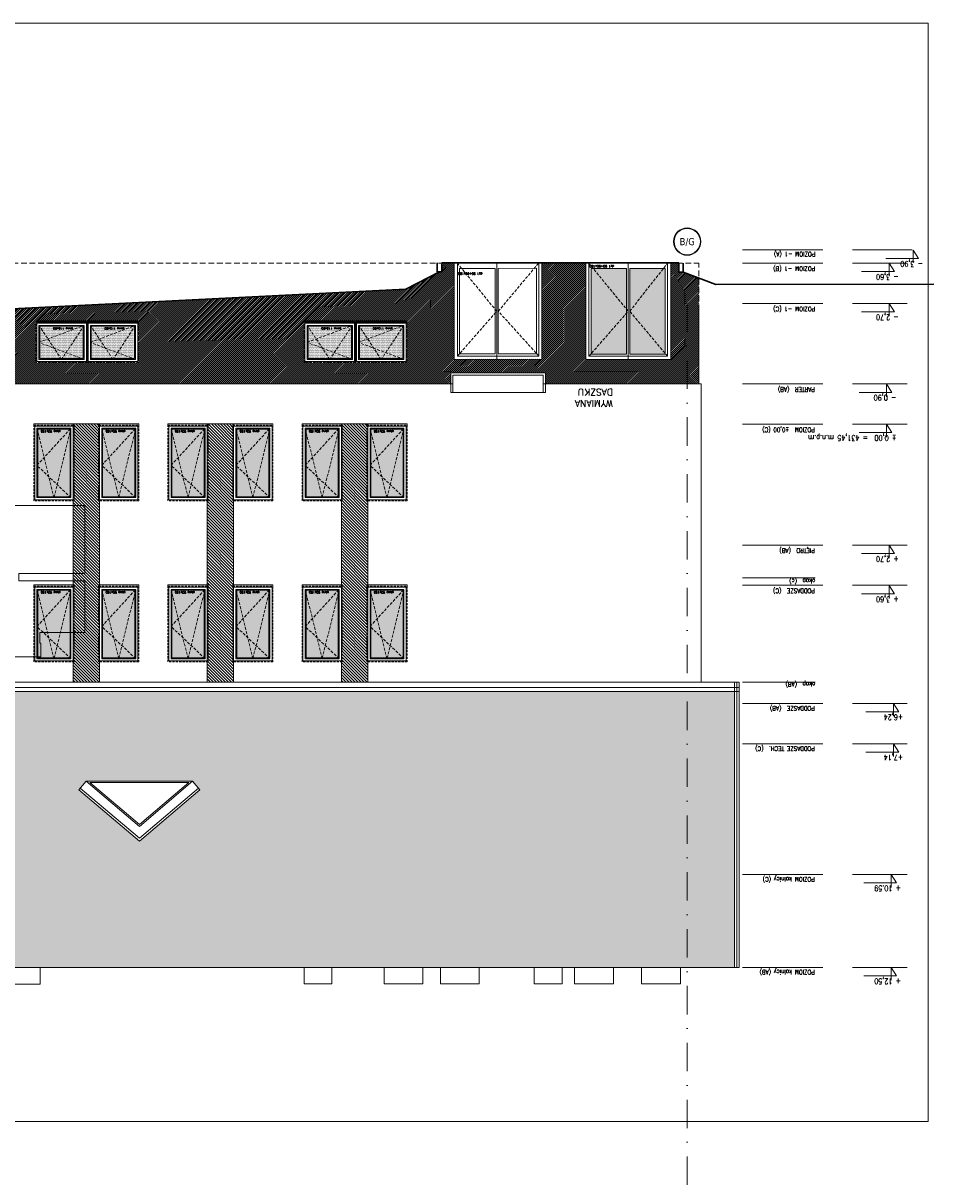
# Model space of a CAD drawing. Header units: millimetres. Extents: x 23192 to 177760, y -399809 to -79279.
# Tile 165 of 256: x 53506 to 55543, y -193206 to -190619. Entities that reach past the tile are written whole.
import ezdxf
from ezdxf.enums import TextEntityAlignment as Align

# ---------------------------------------------------------------- set-up
doc = ezdxf.new("R2010")
doc.units = ezdxf.units.MM
for name, pattern in [('CACHE', [9.525, 6.35, -3.175]), ('CARKOVANA', [7.5, 5, -2.5]), ('DASHDOT', [25.4, 12.7, -6.35, 0, -6.35]), ('HIDDEN', [9.525, 6.35, -3.175])]:
    doc.linetypes.add(name, pattern=pattern)
doc.layers.get('0').update_dxf_attribs({"lineweight": 0})
for name, color, linetype, lineweight in [('! opisy okien elewacja', 7, 'Continuous', 0), ('!! 0_ Istn-okna', 6, 'Continuous', 13), ('!! 0_ Istn-sciany', 3, 'Continuous', 30), ('!! 0_ Istn-widok', 1, 'Continuous', 15), ('!! 0_ WIDOK ELEWACJA', 4, 'Continuous', 0), ('!! 0_Istn-cienka', 4, 'Continuous', 9), ('!! 0_Istn-drzwi', 1, 'Continuous', 13), ('!! 0_Osie', 1, 'DASHDOT', 13), ('!! 1  WYDZIELENIE PPOŻ', 252, 'Continuous', 0), ('!! 1_Hatch dach', 252, 'Continuous', 5), ('!! 2_NOWE OKNA WIDOk - remont', 140, 'Continuous', 5), ('!! 2_TYNK OBRYS', 252, 'Continuous', 13), ('0-osie-liniA', 14, 'DASHDOT', 5), ('0-osie-tx', 66, 'Continuous', 9), ('0-rzedne-blok', 62, 'Continuous', 13)]:
    doc.layers.add(name, color=color, linetype=linetype, lineweight=lineweight)
doc.layers.add('!! 0_ramki', color=66, linetype='Continuous', lineweight=9, plot=False)
doc.layers.add('Powierzchnia', color=140, linetype='Continuous', lineweight=5, plot=False)
doc.layers.add('!! 1_ELEWACJA KOLOR', color=7, linetype='Continuous', lineweight=13, true_color=0x6888bb)
doc.layers.add('!! 2_ELEWACJA COKÓŁ', color=9, linetype='Continuous', lineweight=13, true_color=0x808080)
doc.styles.add('DEUTSCH', font='SIMPLEX8')
doc.styles.add('SIMPLEX', font='simplex.shx', dxfattribs={"width": 0.77})
doc.styles.add('TAHOMA', font='tahoma.ttf')
doc.styles.add('TXT', font='simplex.shx')
pattern_1 = [(135, (130878.9713, -432804.355), (-3.367596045, -3.367596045), [])]

# ---------------------------------------------------------------- blocks, each defined once
blk = doc.blocks.new('okno 90x180')
at = {"layer": '!! 1_Hatch dach', "true_color": 0x575757}
h = blk.add_hatch(dxfattribs=at)
h.set_pattern_fill('DOTS', color=251)
h.set_pattern_definition([(0, (-9632.3096, -11392.1331), (0.79375, 1.5875), [0, -1.5875])])
h.paths.add_polyline_path([(9, -20), (81, -20), (81, -171), (9, -171)])
at = {"layer": '!! 0_ Istn-okna', "linetype": 'CARKOVANA', "lineweight": 5}
blk.add_lwpolyline([(0, -11), (90, -11), (90, -180), (0, -180)], close=True, dxfattribs=at)
at = {"layer": '!! 0_ Istn-okna'}
for points in [[(2, -13), (88, -13), (88, -178), (2, -178)], [(7, -18), (83, -18), (83, -173), (7, -173)], [(9, -20), (81, -20), (81, -171), (9, -171)], [(0, -178), (90, -178), (90, -183), (0, -183)]]:
    blk.add_lwpolyline(points, close=True, dxfattribs=at)
at = {"layer": '!! 1_Hatch dach', "color": 251, "linetype": 'CACHE', "true_color": 0x575757}
for points in [[(7, -173), (45, -18), (83, -173)], [(7, -18), (83, -90), (7, -173)]]:
    blk.add_lwpolyline(points, dxfattribs=at)
at = {"insert": (30.1, -163.6), "char_height": 5, "attachment_point": 1, "style": 'TXT'}
blk.add_mtext_dynamic_manual_height_columns('okno 90x165', width=52.63, gutter_width=75, heights=[0], dxfattribs=at)
blk = doc.blocks.new('okno 115x115')
at = {"layer": '!! 1_Hatch dach', "true_color": 0x575757}
h = blk.add_hatch(dxfattribs=at)
h.set_pattern_fill('DOTS', color=251, angle=360)
h.set_pattern_definition([(360, (-21873.4686, 1906.5186), (0.79375, 1.5875), [0, -1.5875])])
h.paths.add_polyline_path([(-12257.2, 13266.7), (-12160.2, 13266.7), (-12160.2, 13194.7), (-12257.2, 13194.7)])
h = blk.add_hatch(dxfattribs=at)
h.set_pattern_fill('ANSI31', color=251, scale=0.2, angle=360)
h.paths.add_polyline_path([(-12264.2, 13187.7), (-12153.2, 13187.7), (-12153.2, 13182.7), (-12264.2, 13182.7)])
at = {"layer": '!! 0_ Istn-okna', "linetype": 'CARKOVANA', "lineweight": 5}
blk.add_lwpolyline([(-12266.2, 13275.7), (-12151.2, 13275.7), (-12151.2, 13185.7), (-12266.2, 13185.7)], close=True, dxfattribs=at)
at = {"layer": '!! 0_ Istn-okna'}
for points in [[(-12264.2, 13273.7), (-12153.2, 13273.7), (-12153.2, 13187.7), (-12264.2, 13187.7)], [(-12259.2, 13268.7), (-12158.2, 13268.7), (-12158.2, 13192.7), (-12259.2, 13192.7)], [(-12257.2, 13266.7), (-12160.2, 13266.7), (-12160.2, 13194.7), (-12257.2, 13194.7)], [(-12264.2, 13187.7), (-12153.2, 13187.7), (-12153.2, 13182.7), (-12264.2, 13182.7)]]:
    blk.add_lwpolyline(points, close=True, dxfattribs=at)
at = {"layer": '!! 1_Hatch dach', "color": 251, "linetype": 'CACHE', "true_color": 0x575757}
for points in [[(-12259.2, 13192.7), (-12208.7, 13268.7), (-12158.2, 13192.7)], [(-12259.2, 13268.7), (-12158.2, 13230.7), (-12259.2, 13192.7)]]:
    blk.add_lwpolyline(points, dxfattribs=at)
at = {"insert": (-12234.1, 13202.1), "char_height": 5, "attachment_point": 1, "style": 'TXT'}
blk.add_mtext_dynamic_manual_height_columns('okno 115x90', width=52.63, gutter_width=75, heights=[0], dxfattribs=at)
blk = doc.blocks.new('*U81')
h = blk.add_hatch(color=256)
edge = h.paths.add_edge_path()
edge.add_arc((0, 0), 30.6, 0, 360)
edge = h.paths.add_edge_path(flags=17)
edge.add_arc((0, 0), 29.4, 0, 360)
for radius in [30.6, 29.4]:
    blk.add_circle((0, 0), radius)
at = {"style": 'TAHOMA', "flags": 8}
blk.add_attdef('ANSICHTSNUMMER', text='', height=16, dxfattribs=at).set_placement((0, 0), align=Align.MIDDLE_CENTER)
blk = doc.blocks.new('BLOK OSIE A-B PN')
at = {"layer": '0-osie-liniA', "ltscale": 5}
blk.add_lwpolyline([(54991.7, -182063), (54991.7, -184306.7)], dxfattribs=at)
at = {"layer": '0-osie-tx'}
ref = blk.add_blockref('*U81', (54991.7, -181924.6), dxfattribs=dict(at, rotation=180))
ref.add_attrib('ANSICHTSNUMMER', 'B/G', dxfattribs={"layer": '0', "height": 16, "style": 'TAHOMA', "flags": 8}).set_placement((54991.7, -181924.6), align=Align.MIDDLE_CENTER)
blk = doc.blocks.new('D_kota')
for p, q in [((8.7, 0), (8.7, 23)), ((-0.8, 15), (8.7, 15)), ((8.7, 0), (-0.8, 15))]:
    blk.add_line(p, q)
blk.add_lwpolyline([(-0.8, 15), (57.9, 15)])
at = {"style": 'DEUTSCH', "width": 0.8}
blk.add_attdef('POZ.ARCH', (7.3, 19.7), '', height=10, dxfattribs=at)
blk = doc.blocks.new('rzędne elewacje 2')
at = {"layer": '0-rzedne-blok'}
for p, q in [((45385.6, -192844.4), (45385.6, -192773.7)), ((45385.6, -192907), (45385.6, -192784.5)), ((45415.6, -192907), (45415.6, -192784.5)), ((45505.6, -192907), (45505.6, -192784.5)), ((45685.6, -192907), (45685.6, -192784.5)), ((45775.6, -192907), (45775.6, -192784.5)), ((46045.6, -192907), (46045.6, -192784.5)), ((46135.6, -192907), (46135.6, -192784.5)), ((46399.6, -192907), (46399.6, -192784.5)), ((46489.6, -192907), (46489.6, -192784.5)), ((46782.1, -192907), (46782.1, -192784.5)), ((46989.6, -192907), (46989.6, -192784.5)), ((45385.6, -193153), (45385.6, -192973.3)), ((45415.6, -193153), (45415.6, -192973.3)), ((45505.6, -193153), (45505.6, -192973.3)), ((45685.6, -193153), (45685.6, -192973.3)), ((45775.6, -193153), (45775.6, -192973.3)), ((46045.6, -193153), (46045.6, -192973.3)), ((46118.7, -193153), (46118.7, -192990.2)), ((46135.6, -193153), (46135.6, -192973.3)), ((46352, -193153), (46352, -192990.2)), ((46399.6, -193153), (46399.6, -192973.3)), ((46489.6, -193153), (46489.6, -192973.3)), ((46782.1, -193153), (46782.1, -192973.3)), ((46989.6, -193153), (46989.6, -192973.3))]:
    blk.add_line(p, q, dxfattribs=at)
ref = blk.add_blockref('D_kota', (45386.4, -192760.2), dxfattribs=dict(at, xscale=1.250000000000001, yscale=1.250000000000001, zscale=1.250000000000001, rotation=269.9999999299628))
ref.add_attrib('POZ.ARCH', '- 3,90', (45411, -192749.3), dxfattribs={"layer": '0', "height": 12.5, "rotation": 270, "style": 'DEUTSCH', "width": 0.8})
ref = blk.add_blockref('D_kota', (45415.6, -192814.4), dxfattribs=dict(at, xscale=1.250000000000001, yscale=1.250000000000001, zscale=1.250000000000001, rotation=269.9999999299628))
ref.add_attrib('POZ.ARCH', '- 3,60', (45440.2, -192803.6), dxfattribs={"layer": '0', "height": 12.5, "rotation": 270, "style": 'DEUTSCH', "width": 0.8})
ref = blk.add_blockref('D_kota', (45505.6, -192814.4), dxfattribs=dict(at, xscale=1.250000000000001, yscale=1.250000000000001, zscale=1.250000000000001, rotation=269.9999999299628))
ref.add_attrib('POZ.ARCH', '- 2,70', (45530.2, -192803.6), dxfattribs={"layer": '0', "height": 12.5, "rotation": 270, "style": 'DEUTSCH', "width": 0.8})
ref = blk.add_blockref('D_kota', (45685.6, -192819.8), dxfattribs=dict(at, xscale=1.250000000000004, yscale=1.250000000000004, zscale=1.250000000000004, rotation=269.9999999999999))
ref.add_attrib('POZ.ARCH', '- 0,90  ', (45710.2, -192809), dxfattribs={"layer": '0', "height": 12.5, "rotation": 270, "style": 'DEUTSCH', "width": 0.8})
ref = blk.add_blockref('D_kota', (45775.6, -192819.8), dxfattribs=dict(at, xscale=1.250000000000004, yscale=1.250000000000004, zscale=1.250000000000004, rotation=269.9999999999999))
ref.add_attrib('POZ.ARCH', '%%p 0,00  = 431,45 m.n.p.m', (45800.2, -192809), dxfattribs={"layer": '0', "height": 12.5, "rotation": 270, "style": 'DEUTSCH', "width": 0.8})
ref = blk.add_blockref('D_kota', (46046.1, -192814.4), dxfattribs=dict(at, xscale=1.250000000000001, yscale=1.250000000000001, zscale=1.250000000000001, rotation=269.9999999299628))
ref.add_attrib('POZ.ARCH', '+ 2,70', (46070.7, -192803.6), dxfattribs={"layer": '0', "height": 12.5, "rotation": 270, "style": 'DEUTSCH', "width": 0.8})
ref = blk.add_blockref('D_kota', (46136.1, -192814.4), dxfattribs=dict(at, xscale=1.250000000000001, yscale=1.250000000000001, zscale=1.250000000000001, rotation=269.9999999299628))
ref.add_attrib('POZ.ARCH', '+ 3,60', (46160.7, -192803.6), dxfattribs={"layer": '0', "height": 12.5, "rotation": 270, "style": 'DEUTSCH', "width": 0.8})
ref = blk.add_blockref('D_kota', (46399.6, -192804.7), dxfattribs=dict(at, xscale=1.250000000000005, yscale=1.250000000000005, zscale=1.250000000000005, rotation=269.9999999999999))
ref.add_attrib('POZ.ARCH', '+6,24', (46424.2, -192793.8), dxfattribs={"layer": '0', "height": 12.5, "rotation": 270, "style": 'DEUTSCH', "width": 0.8})
ref = blk.add_blockref('D_kota', (46489.6, -192804.7), dxfattribs=dict(at, xscale=1.250000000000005, yscale=1.250000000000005, zscale=1.250000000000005, rotation=269.9999999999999))
ref.add_attrib('POZ.ARCH', '+7,14', (46514.2, -192793.8), dxfattribs={"layer": '0', "height": 12.5, "rotation": 270, "style": 'DEUTSCH', "width": 0.8})
ref = blk.add_blockref('D_kota', (46782.1, -192809.5), dxfattribs=dict(at, xscale=1.250000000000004, yscale=1.250000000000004, zscale=1.250000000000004, rotation=269.9999999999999))
ref.add_attrib('POZ.ARCH', '+ 10.59', (46806.7, -192798.7), dxfattribs={"layer": '0', "height": 12.5, "rotation": 270, "style": 'DEUTSCH', "width": 0.8})
ref = blk.add_blockref('D_kota', (46989.6, -192809.5), dxfattribs=dict(at, xscale=1.250000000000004, yscale=1.250000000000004, zscale=1.250000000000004, rotation=269.9999999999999))
ref.add_attrib('POZ.ARCH', '+ 12,50', (47014.2, -192798.7), dxfattribs={"layer": '0', "height": 12.5, "rotation": 270, "style": 'DEUTSCH', "width": 0.8})
at = {"layer": '0-rzedne-blok', "style": 'SIMPLEX', "width": 0.77}
for s, p in [('POZIOM -1 (A)', (45390.6, -192990.1, 0)), ('POZIOM -1 (B)', (45423, -192990.4, 0)), ('POZIOM -1 (C)', (45513, -192990.4, 0)), ('PARTER  (AB)', (45693, -192991.2, 0)), ('POZIOM  %%P0,00 (C)', (45783, -192991.2, 0)), ('PIĘTRO  (AB)', (46053, -192991.2, 0)), ('okap  (c)', (46121.3, -192990.2)), ('PODDASZE  (C)', (46143, -192991.2, 0)), ('okap  (AB)', (46352, -192990.2)), ('PODDASZE  (AB)', (46405.6, -192991.2, 0)), ('PODDASZE TECH.  (C)', (46495.6, -192991.2, 0)), ('POZIOM kalnicy (C)', (46787.8, -192991.2, 0)), ('POZIOM kalnicy (AB)', (46995.3, -192991.2, 0))]:
    blk.add_text(s, height=10, rotation=270, dxfattribs=at).set_placement(p)

msp = doc.modelspace()

# ---------------------------------------------------------------- hatches: boundary and pattern name
at = {"layer": '!! 1_ELEWACJA KOLOR', "true_color": 0x4f5358}
h = msp.add_hatch(dxfattribs=at)
h.set_pattern_fill('ANSI31', color=251, scale=1.5, angle=90)
h.set_pattern_definition(pattern_1)
h.paths.add_polyline_path([(53618.21142, -191514.00465), (53618.21142, -192091.41588), (53677.21142, -192091.41588), (53677.21142, -191514.00465)])
h = msp.add_hatch(dxfattribs=at)
h.set_pattern_fill('ANSI31', color=251, scale=1.5, angle=90)
h.set_pattern_definition(pattern_1)
h.paths.add_polyline_path([(53918.21142, -191514.00465), (53918.21142, -192091.41588), (53977.21142, -192091.41588), (53977.21142, -191514.00465)])
h = msp.add_hatch(dxfattribs=at)
h.set_pattern_fill('ANSI31', color=251, scale=1.5, angle=90)
h.set_pattern_definition(pattern_1)
h.paths.add_polyline_path([(54218.21142, -191514.00465), (54218.21142, -192091.41588), (54277.21142, -192091.41588), (54277.21142, -191514.00465)])
at = {"layer": '!! 1_Hatch dach', "true_color": 0x575757}
h = msp.add_hatch(dxfattribs=at)
h.set_pattern_fill('DOTS', color=251, angle=180)
h.paths.add_polyline_path([(54856.21142, -191266.50181), (54776.71142, -191357.29442), (54776.71142, -191358.00465), (54856.21142, -191358.00465)])
h.paths.add_polyline_path([(54781.53468, -191167.00465), (54776.71142, -191167.00465), (54776.71142, -191357.29442), (54856.21142, -191266.50181), (54856.21142, -191258.22908)])
h.paths.add_polyline_path([(54856.21142, -191167.00465), (54781.53468, -191167.00465), (54856.21142, -191258.22908)], flags=17)
h.paths.add_polyline_path([(54938.27887, -191167.00465), (54863.21142, -191167.00465), (54863.21142, -191262.50465)], flags=17)
h.paths.add_polyline_path([(54942.71142, -191167.00465), (54938.27887, -191167.00465), (54863.21142, -191262.50465), (54942.71142, -191357.0579)])
h.paths.add_polyline_path([(54863.21142, -191262.50465), (54863.21142, -191358.00465), (54942.71142, -191358.00465), (54942.71142, -191357.0579)])
at = {"layer": '!! 1_Hatch dach'}
h = msp.add_hatch(dxfattribs=at)
h.set_pattern_fill('AR-B88', color=8, scale=0.1)
h.paths.add_polyline_path([(51367.40264, -192446.46829), (51232.09142, -192332.02298), (51248.23597, -192312.93493), (51486.5693, -192312.93493), (51502.71385, -192332.02298)], flags=16)
h.paths.add_polyline_path([(51367.40264, -192413.72529), (51248.23597, -192312.93493), (51486.5693, -192312.93493)], flags=0)
h.paths.add_polyline_path([(51367.40264, -192409.79613), (51256.42847, -192315.93493), (51478.3768, -192315.93493)], flags=0)
h.paths.add_polyline_path([(51083.54718, -192332.02298), (50948.23597, -192446.46829), (50812.92476, -192332.02298), (50829.0693, -192312.93493), (51067.40264, -192312.93493)], flags=16)
h.paths.add_polyline_path([(51067.40264, -192312.93493), (50948.23597, -192413.72529), (50829.0693, -192312.93493)], flags=0)
h.paths.add_polyline_path([(51059.21014, -192315.93493), (50948.23597, -192409.79613), (50837.2618, -192315.93493)], flags=0)
h.paths.add_polyline_path([(50664.38051, -192332.02298), (50529.0693, -192446.46829), (50393.75809, -192332.02298), (50409.90264, -192312.93493), (50648.23597, -192312.93493)], flags=16)
h.paths.add_polyline_path([(50648.23597, -192312.93493), (50529.0693, -192413.72529), (50409.90264, -192312.93493)], flags=0)
h.paths.add_polyline_path([(50640.04347, -192315.93493), (50529.0693, -192409.79613), (50418.09513, -192315.93493)], flags=0)
h.paths.add_polyline_path([(52792.709, -192332.02298), (52808.85355, -192312.93493), (53047.18688, -192312.93493), (53063.33142, -192332.02298), (52928.02021, -192446.46829)], flags=16)
h.paths.add_polyline_path([(52808.85355, -192312.93493), (53047.18688, -192312.93493), (52928.02021, -192413.72529)], flags=0)
h.paths.add_polyline_path([(52817.04604, -192315.93493), (53038.99438, -192315.93493), (52928.02021, -192409.79613)], flags=0)
h.paths.add_polyline_path([(50038.0127, -192302.56409), (49868.0127, -192302.56409), (49868.0127, -192183.56409), (50038.0127, -192183.56409)], flags=0)
h.paths.add_polyline_path([(50031.0127, -192295.56409), (49955.5127, -192295.56409), (49955.5127, -192190.56409), (50031.0127, -192190.56409)], flags=0)
h.paths.add_polyline_path([(50029.0127, -192294.10453), (50028.27215, -192293.56409), (49993.98174, -192293.56409), (49993.2627, -192295.56409), (49992.54365, -192293.56409), (49957.70317, -192293.56409), (49957.70317, -192196.65679), (49956.23174, -192192.56409), (50028.16572, -192192.56409), (50031.0127, -192190.56409), (50029.0127, -192196.127)], flags=0)
h.paths.add_polyline_path([(53211.87567, -192332.02298), (53228.02021, -192312.93493), (53466.35355, -192312.93493), (53482.49809, -192332.02298), (53347.18688, -192446.46829)], flags=16)
h.paths.add_polyline_path([(49950.5127, -192295.56409), (49875.0127, -192295.56409), (49875.0127, -192190.56409), (49950.5127, -192190.56409)], flags=0)
h.paths.add_polyline_path([(49948.32223, -192293.56409), (49913.48174, -192293.56409), (49912.7627, -192295.56409), (49912.04365, -192293.56409), (49877.75324, -192293.56409), (49877.0127, -192294.10453), (49877.0127, -192196.127), (49875.0127, -192190.56409), (49877.85967, -192192.56409), (49949.79365, -192192.56409), (49948.32223, -192196.65679)], flags=0)
h.paths.add_polyline_path([(53228.02021, -192312.93493), (53466.35355, -192312.93493), (53347.18688, -192413.72529)], flags=0)
h.paths.add_polyline_path([(53236.21271, -192315.93493), (53458.16105, -192315.93493), (53347.18688, -192409.79613)], flags=0)
h.paths.add_polyline_path([(49738.0127, -192302.56409), (49568.0127, -192302.56409), (49568.0127, -192183.56409), (49738.0127, -192183.56409)], flags=0)
h.paths.add_polyline_path([(49731.0127, -192295.56409), (49655.5127, -192295.56409), (49655.5127, -192190.56409), (49731.0127, -192190.56409)], flags=0)
h.paths.add_polyline_path([(49729.0127, -192294.10453), (49728.27215, -192293.56409), (49693.98174, -192293.56409), (49693.2627, -192295.56409), (49692.54365, -192293.56409), (49657.70317, -192293.56409), (49657.70317, -192196.65679), (49656.23174, -192192.56409), (49728.16572, -192192.56409), (49731.0127, -192190.56409), (49729.0127, -192196.127)], flags=0)
h.paths.add_polyline_path([(49650.5127, -192295.56409), (49575.0127, -192295.56409), (49575.0127, -192190.56409), (49650.5127, -192190.56409)], flags=0)
h.paths.add_polyline_path([(49648.32223, -192293.56409), (49613.48174, -192293.56409), (49612.7627, -192295.56409), (49612.04365, -192293.56409), (49577.75324, -192293.56409), (49577.0127, -192294.10453), (49577.0127, -192196.127), (49575.0127, -192190.56409), (49577.85967, -192192.56409), (49649.79365, -192192.56409), (49648.32223, -192196.65679)], flags=0)
h.paths.add_polyline_path([(53631.04234, -192332.02298), (53647.18688, -192312.93493), (53885.52021, -192312.93493), (53901.66476, -192332.02298), (53766.35355, -192446.46829)], flags=16)
h.paths.add_polyline_path([(53647.18688, -192312.93493), (53885.52021, -192312.93493), (53766.35355, -192413.72529)], flags=0)
h.paths.add_polyline_path([(53655.37938, -192315.93493), (53877.32771, -192315.93493), (53766.35355, -192409.79613)], flags=0)
h.paths.add_polyline_path([(49438.0127, -192302.56409), (49268.0127, -192302.56409), (49268.0127, -192183.56409), (49438.0127, -192183.56409)], flags=0)
h.paths.add_polyline_path([(49431.0127, -192295.56409), (49355.5127, -192295.56409), (49355.5127, -192190.56409), (49431.0127, -192190.56409)], flags=0)
h.paths.add_polyline_path([(49429.0127, -192294.10453), (49428.27215, -192293.56409), (49393.98174, -192293.56409), (49393.2627, -192295.56409), (49392.54365, -192293.56409), (49357.70317, -192293.56409), (49357.70317, -192196.65679), (49356.23174, -192192.56409), (49428.16572, -192192.56409), (49431.0127, -192190.56409), (49429.0127, -192196.127)], flags=0)
h.paths.add_polyline_path([(49350.5127, -192295.56409), (49275.0127, -192295.56409), (49275.0127, -192190.56409), (49350.5127, -192190.56409)], flags=0)
h.paths.add_polyline_path([(49348.32223, -192293.56409), (49313.48174, -192293.56409), (49312.7627, -192295.56409), (49312.04365, -192293.56409), (49277.75324, -192293.56409), (49277.0127, -192294.10453), (49277.0127, -192196.127), (49275.0127, -192190.56409), (49277.85967, -192192.56409), (49349.79365, -192192.56409), (49348.32223, -192196.65679)], flags=0)
h.paths.add_polyline_path([(49128.71142, -192302.56409), (48958.71142, -192302.56409), (48958.71142, -192183.56409), (49128.71142, -192183.56409)], flags=0)
h.paths.add_polyline_path([(49121.71142, -192295.56409), (49046.21142, -192295.56409), (49046.21142, -192190.56409), (49121.71142, -192190.56409)], flags=0)
h.paths.add_polyline_path([(49119.71142, -192294.10453), (49118.97088, -192293.56409), (49084.68047, -192293.56409), (49083.96142, -192295.56409), (49083.24238, -192293.56409), (49048.40189, -192293.56409), (49048.40189, -192196.65679), (49046.93047, -192192.56409), (49118.86445, -192192.56409), (49121.71142, -192190.56409), (49119.71142, -192196.127)], flags=0)
h.paths.add_polyline_path([(49041.21142, -192295.56409), (48965.71142, -192295.56409), (48965.71142, -192190.56409), (49041.21142, -192190.56409)], flags=0)
h.paths.add_polyline_path([(49039.02095, -192293.56409), (49004.18047, -192293.56409), (49003.46142, -192295.56409), (49002.74238, -192293.56409), (48968.45197, -192293.56409), (48967.71142, -192294.10453), (48967.71142, -192196.127), (48965.71142, -192190.56409), (48968.5584, -192192.56409), (49040.49238, -192192.56409), (49039.02095, -192196.65679)], flags=0)
h.paths.add_polyline_path([(49049.88367, -192193.72372), (48997.85986, -192193.72372), (48997.85986, -192201.22372), (49049.88367, -192201.22372)], flags=8)
h.paths.add_polyline_path([(49359.18494, -192193.72372), (49307.16113, -192193.72372), (49307.16113, -192201.22372), (49359.18494, -192201.22372)], flags=8)
h.paths.add_polyline_path([(49659.18494, -192193.72372), (49607.16113, -192193.72372), (49607.16113, -192201.22372), (49659.18494, -192201.22372)], flags=8)
h.paths.add_polyline_path([(49959.18494, -192193.72372), (49907.16113, -192193.72372), (49907.16113, -192201.22372), (49959.18494, -192201.22372)], flags=8)
h.paths.add_polyline_path([(50129.71142, -192112.04828), (50129.71142, -192729.00465), (55097.71142, -192729.00465), (55097.71142, -192112.04828), (52927.71142, -192112.04828), (52927.71142, -191847.63705), (52634.71142, -191847.63705), (52634.71142, -192091.41588), (52704.71142, -192091.41588), (52704.71142, -192103.40448), (52719.71142, -192103.40448), (52719.71142, -192126.2539), (52147.71142, -192629.6139), (51575.71142, -192126.2539), (51575.71142, -192112.04828)])
at = {"layer": '!! 2_ELEWACJA COKÓŁ', "true_color": 0x2b2b2c}
h = msp.add_hatch(dxfattribs=at)
h.set_pattern_fill('ANSI31', color=250)
h.paths.add_polyline_path([(54666.71142, -191369.50465), (54470.58981, -191369.9729), (54470.58981, -191155.00465), (54466.71142, -191155.00465), (54466.71142, -191400.00465), (54666.71142, -191400.00465)])
h.paths.add_polyline_path([(54466.71142, -191155.00465), (54442.70663, -191155.00465), (54442.70663, -191174.50465), (54437.70663, -191174.50465), (54362.16053, -191213.36138), (53480.96533, -191257.26509), (53202.21802, -191258.62086), (53202.21802, -191425.00465), (54462.71142, -191425.00465), (54462.71142, -191400.00465), (54466.71142, -191400.00465)])
h.paths.add_polyline_path([(53764.71142, -191377.00465), (53649.71142, -191377.00465), (53534.71142, -191377.00465), (53534.71142, -191287.00465), (53536.71142, -191287.00465), (53536.71142, -191284.00465), (53647.71142, -191284.00465), (53647.71142, -191287.00465), (53649.71142, -191287.00465), (53651.71142, -191287.00465), (53651.71142, -191284.00465), (53762.71142, -191284.00465), (53762.71142, -191287.00465), (53764.71142, -191287.00465)], flags=16)
h.paths.add_polyline_path([(53762.71142, -191375.00465), (53651.71142, -191375.00465), (53651.71142, -191289.00465), (53762.71142, -191289.00465)], flags=0)
h.paths.add_polyline_path([(53757.71142, -191370.00465), (53656.71142, -191370.00465), (53656.71142, -191294.00465), (53757.71142, -191294.00465)], flags=0)
h.paths.add_polyline_path([(53708.54037, -191368.00465), (53707.21142, -191370.00465), (53705.88248, -191368.00465), (53658.71142, -191368.00465), (53658.71142, -191332.75712), (53656.71142, -191332.00465), (53658.71142, -191331.25217), (53658.71142, -191297.01455), (53658.04037, -191296.00465), (53752.39564, -191296.00465), (53757.71142, -191294.00465), (53755.71142, -191297.01455), (53755.71142, -191368.00465)], flags=0)
h.paths.add_polyline_path([(53647.71142, -191375.00465), (53536.71142, -191375.00465), (53536.71142, -191289.00465), (53647.71142, -191289.00465)], flags=0)
h.paths.add_polyline_path([(53642.71142, -191370.00465), (53541.71142, -191370.00465), (53541.71142, -191294.00465), (53642.71142, -191294.00465)], flags=0)
h.paths.add_polyline_path([(53593.54037, -191368.00465), (53592.21142, -191370.00465), (53590.88248, -191368.00465), (53543.71142, -191368.00465), (53543.71142, -191332.75712), (53541.71142, -191332.00465), (53543.71142, -191331.25217), (53543.71142, -191297.01455), (53543.04037, -191296.00465), (53637.39564, -191296.00465), (53642.71142, -191294.00465), (53640.71142, -191297.01455), (53640.71142, -191368.00465)], flags=0)
h.paths.add_polyline_path([(54134.71142, -191287.00465), (54136.71142, -191287.00465), (54136.71142, -191284.00465), (54247.71142, -191284.00465), (54247.71142, -191287.00465), (54249.71142, -191287.00465), (54251.71142, -191287.00465), (54251.71142, -191284.00465), (54362.71142, -191284.00465), (54362.71142, -191287.00465), (54364.71142, -191287.00465), (54364.71142, -191377.00465), (54249.71142, -191377.00465), (54134.71142, -191377.00465)], flags=16)
h.paths.add_polyline_path([(54136.71142, -191289.00465), (54247.71142, -191289.00465), (54247.71142, -191375.00465), (54136.71142, -191375.00465)], flags=0)
h.paths.add_polyline_path([(54141.71142, -191294.00465), (54242.71142, -191294.00465), (54242.71142, -191370.00465), (54141.71142, -191370.00465)], flags=0)
h.paths.add_polyline_path([(54141.71142, -191332.00465), (54143.71142, -191331.25217), (54143.71142, -191297.01455), (54143.04037, -191296.00465), (54237.39564, -191296.00465), (54242.71142, -191294.00465), (54240.71142, -191297.01455), (54240.71142, -191368.00465), (54193.54037, -191368.00465), (54192.21142, -191370.00465), (54190.88248, -191368.00465), (54143.71142, -191368.00465), (54143.71142, -191332.75712)], flags=0)
h.paths.add_polyline_path([(53464.71142, -191377.00465), (53349.71142, -191377.00465), (53234.71142, -191377.00465), (53234.71142, -191287.00465), (53236.71142, -191287.00465), (53236.71142, -191284.00465), (53347.71142, -191284.00465), (53347.71142, -191287.00465), (53349.71142, -191287.00465), (53351.71142, -191287.00465), (53351.71142, -191284.00465), (53462.71142, -191284.00465), (53462.71142, -191287.00465), (53464.71142, -191287.00465)], flags=16)
h.paths.add_polyline_path([(53462.71142, -191375.00465), (53351.71142, -191375.00465), (53351.71142, -191289.00465), (53462.71142, -191289.00465)], flags=0)
h.paths.add_polyline_path([(53457.71142, -191370.00465), (53356.71142, -191370.00465), (53356.71142, -191294.00465), (53457.71142, -191294.00465)], flags=0)
h.paths.add_polyline_path([(53408.54037, -191368.00465), (53407.21142, -191370.00465), (53405.88248, -191368.00465), (53358.71142, -191368.00465), (53358.71142, -191332.75712), (53356.71142, -191332.00465), (53358.71142, -191331.25217), (53358.71142, -191297.01455), (53358.04037, -191296.00465), (53452.39564, -191296.00465), (53457.71142, -191294.00465), (53455.71142, -191297.01455), (53455.71142, -191368.00465)], flags=0)
h.paths.add_polyline_path([(54251.71142, -191289.00465), (54362.71142, -191289.00465), (54362.71142, -191375.00465), (54251.71142, -191375.00465)], flags=0)
h.paths.add_polyline_path([(54256.71142, -191294.00465), (54357.71142, -191294.00465), (54357.71142, -191370.00465), (54256.71142, -191370.00465)], flags=0)
h.paths.add_polyline_path([(54256.71142, -191332.00465), (54258.71142, -191331.25217), (54258.71142, -191297.01455), (54258.04037, -191296.00465), (54352.39564, -191296.00465), (54357.71142, -191294.00465), (54355.71142, -191297.01455), (54355.71142, -191368.00465), (54308.54037, -191368.00465), (54307.21142, -191370.00465), (54305.88248, -191368.00465), (54258.71142, -191368.00465), (54258.71142, -191332.75712)], flags=0)
h.paths.add_polyline_path([(53347.71142, -191375.00465), (53236.71142, -191375.00465), (53236.71142, -191289.00465), (53347.71142, -191289.00465)], flags=0)
h.paths.add_polyline_path([(53342.71142, -191370.00465), (53241.71142, -191370.00465), (53241.71142, -191294.00465), (53342.71142, -191294.00465)], flags=0)
h.paths.add_polyline_path([(53293.54037, -191368.00465), (53292.21142, -191370.00465), (53290.88248, -191368.00465), (53243.71142, -191368.00465), (53243.71142, -191332.75712), (53241.71142, -191332.00465), (53243.71142, -191331.25217), (53243.71142, -191297.01455), (53243.04037, -191296.00465), (53337.39564, -191296.00465), (53342.71142, -191294.00465), (53340.71142, -191297.01455), (53340.71142, -191368.00465)], flags=0)
h.paths.add_polyline_path([(53318.88367, -191297.16428), (53269.71701, -191297.16428), (53269.71701, -191304.66428), (53318.88367, -191304.66428)], flags=8)
h.paths.add_polyline_path([(53433.88367, -191297.16428), (53384.71701, -191297.16428), (53384.71701, -191304.66428), (53433.88367, -191304.66428)], flags=8)
h.paths.add_polyline_path([(53618.88367, -191297.16428), (53569.71701, -191297.16428), (53569.71701, -191304.66428), (53618.88367, -191304.66428)], flags=8)
h.paths.add_polyline_path([(53733.88367, -191297.16428), (53684.71701, -191297.16428), (53684.71701, -191304.66428), (53733.88367, -191304.66428)], flags=8)
h.paths.add_polyline_path([(54218.88367, -191297.16428), (54169.71701, -191297.16428), (54169.71701, -191304.66428), (54218.88367, -191304.66428)], flags=8)
h.paths.add_polyline_path([(54333.88367, -191297.16428), (54284.71701, -191297.16428), (54284.71701, -191304.66428), (54333.88367, -191304.66428)], flags=8)
h = msp.add_hatch(dxfattribs=at)
h.set_pattern_fill('ANSI31', color=250)
h.paths.add_polyline_path([(55017.71142, -191260.00465), (55017.71142, -191188.21229), (54982.83064, -191175.00465), (54972.83064, -191175.00465), (54972.83064, -191155.00465), (54954.71142, -191155.00465), (54954.71142, -191425.00465), (55017.71142, -191425.00465)])
h.paths.add_polyline_path([(54954.71142, -191370.00465), (54764.71142, -191370.00465), (54764.71142, -191425.00465), (54954.71142, -191425.00465)])
h.paths.add_polyline_path([(54764.71142, -191155.00465), (54666.71142, -191155.00465), (54666.71142, -191400.00465), (54674.71142, -191400.00465), (54674.71142, -191425.00465), (54764.71142, -191425.00465)])

# ---------------------------------------------------------------- linework, layer by layer
at = {"layer": '! opisy okien elewacja'}
for points in [[(50129.71142, -192729.00465), (55097.71142, -192729.00465), (55097.71142, -192112.04828), (52927.71142, -192112.04828), (52927.71142, -191847.63705), (52634.71142, -191847.63705), (52634.71142, -192091.41588), (52704.71142, -192091.41588), (52704.71142, -192103.40448), (52719.71142, -192103.40448), (52719.71142, -192126.2539), (52147.71142, -192629.6139), (51575.71142, -192126.2539), (51575.71142, -192112.04828), (48811.71142, -192112.04828), (48811.71142, -192729.00465), (50104.71142, -192729.00465)], [(53885.52021, -192312.93493), (53647.18688, -192312.93493)]]:
    msp.add_lwpolyline(points, dxfattribs=at)
at = {"layer": '!! 0_ Istn-okna'}
for p, q in [((54477.58981, -191154.9729), (54477.58981, -191362.9729)), ((54659.71142, -191362.50465), (54659.71142, -191154.50465)), ((54771.71142, -191155.00465), (54771.71142, -191363.00465)), ((54947.71142, -191363.00465), (54947.71142, -191155.00465)), ((54482.58981, -191166.9729), (54482.58981, -191357.9729)), ((54654.71142, -191357.50465), (54654.71142, -191166.50465)), ((54776.71142, -191167.00465), (54776.71142, -191358.00465)), ((54942.71142, -191358.00465), (54942.71142, -191167.00465)), ((54477.58981, -191362.9729), (54659.71142, -191362.50465)), ((54482.58981, -191357.9729), (54562.08981, -191357.9729)), ((54569.08981, -191357.9729), (54654.71142, -191357.50465)), ((54771.71142, -191363.00465), (54947.71142, -191363.00465)), ((54776.71142, -191358.00465), (54856.21142, -191358.00465)), ((54863.21142, -191358.00465), (54942.71142, -191358.00465))]:
    msp.add_line(p, q, dxfattribs=at)
for points in [[(54666.71142, -191154.50465), (54470.58981, -191154.9729)], [(54470.58981, -191154.9729), (54470.58981, -191369.9729), (54666.71142, -191369.50465), (54666.71142, -191154.50465)], [(54565.58981, -191154.9729), (54565.58981, -191369.9729)], [(54954.71142, -191155.00465), (54764.71142, -191155.00465)], [(54764.71142, -191155.00465), (54764.71142, -191370.00465), (54954.71142, -191370.00465), (54954.71142, -191155.00465)], [(54859.71142, -191155.00465), (54859.71142, -191370.00465)], [(54562.08981, -191166.9729), (54482.58981, -191166.9729)], [(54562.08981, -191166.9729), (54562.08981, -191357.9729)], [(54654.71142, -191166.50465), (54569.08981, -191166.9729)], [(54569.08981, -191166.9729), (54569.08981, -191357.9729)], [(54856.21142, -191167.00465), (54776.71142, -191167.00465)], [(54856.21142, -191167.00465), (54856.21142, -191358.00465)], [(54942.71142, -191167.00465), (54863.21142, -191167.00465)], [(54863.21142, -191167.00465), (54863.21142, -191358.00465)]]:
    msp.add_lwpolyline(points, dxfattribs=at)
at = {"layer": '!! 0_ Istn-sciany'}
for points in [[(54442.70663, -191154.50465), (54442.70663, -191174.50465), (54432.70663, -191174.50465), (54432.70663, -191154.50465)], [(54972.83064, -191154.50465), (54442.70663, -191154.50465)], [(54972.83064, -191155.00465), (54972.83064, -191175.00465), (54982.83064, -191175.00465), (54982.83064, -191155.00465)], [(54437.70663, -191174.50465), (54362.16053, -191213.36138)], [(54982.83064, -191175.00465), (55055.66709, -191202.58425), (55543.37873, -191201.71046)], [(53480.96533, -191257.26509), (54362.16053, -191213.36138)]]:
    msp.add_lwpolyline(points, dxfattribs=at)
at = {"layer": '!! 0_ Istn-widok'}
for points in [[(53544.71142, -192766.50465), (53457.71142, -192766.50465), (53457.71142, -192729.50465), (53544.71142, -192729.50465)], [(54196.71142, -192766.00465), (54134.71142, -192766.00465), (54134.71142, -192729.00465), (54196.71142, -192729.00465)], [(54400.71142, -192766.00465), (54313.71142, -192766.00465), (54313.71142, -192729.00465), (54400.71142, -192729.00465)], [(54526.71142, -192766.00465), (54439.71142, -192766.00465), (54439.71142, -192729.00465), (54526.71142, -192729.00465)], [(54711.71142, -192766.00465), (54649.71142, -192766.00465), (54649.71142, -192729.00465), (54711.71142, -192729.00465)], [(54826.71142, -192766.00465), (54739.71142, -192766.00465), (54739.71142, -192729.00465), (54826.71142, -192729.00465)], [(54976.71142, -192766.00465), (54889.71142, -192766.00465), (54889.71142, -192729.00465), (54976.71142, -192729.00465)]]:
    msp.add_lwpolyline(points, close=True, dxfattribs=at)
at = {"layer": '!! 0_ WIDOK ELEWACJA'}
for p, q in [((53647.18688, -192312.93493), (53766.35355, -192413.72529)), ((53766.35355, -192413.72529), (53885.52021, -192312.93493)), ((53631.04234, -192332.02298), (53766.35355, -192446.46829)), ((53634.27124, -192328.20537), (53766.35355, -192439.91969)), ((53766.35355, -192439.91969), (53898.43585, -192328.20537)), ((53766.35355, -192446.46829), (53901.66476, -192332.02298))]:
    msp.add_line(p, q, dxfattribs=at)
for points in [[(55017.71142, -191425.00465), (55017.71142, -191260.00465)], [(53187.21802, -191425.00465), (54467.71142, -191425.00465)], [(54669.71142, -191425.00465), (55022.71142, -191425.00465)], [(55022.71142, -191425.00465), (55017.71142, -191425.00465)], [(55022.71142, -192091.41588), (55022.71142, -191425.00465)], [(52962.30008, -192091.41588), (55107.71142, -192091.41588)], [(55097.71142, -192729.00465), (55097.71142, -192091.41588)], [(55102.71142, -192729.00465), (55102.71142, -192091.41588)], [(55107.71142, -192729.00465), (55107.71142, -192091.41588)], [(52927.71142, -192103.40448), (55107.71142, -192103.40448)], [(52927.71142, -192112.04828), (55107.71142, -192112.04828)], [(48801.71142, -192729.00465), (55107.71142, -192729.00465)]]:
    msp.add_lwpolyline(points, dxfattribs=at)
for points in [[(53766.35355, -192413.72529), (53885.52021, -192312.93493), (53647.18688, -192312.93493)], [(53766.35355, -192409.79613), (53877.32771, -192315.93493), (53655.37938, -192315.93493)]]:
    msp.add_lwpolyline(points, close=True, dxfattribs=at)
at = {"layer": '!! 0_Istn-cienka', "linetype": 'HIDDEN', "ltscale": 2}
for points in [[(48891.71142, -191155.00465), (55017.71142, -191155.00465)], [(55017.71142, -191260.00465), (55017.71142, -191155.00465)]]:
    msp.add_lwpolyline(points, dxfattribs=at)
at = {"layer": '!! 0_Istn-cienka'}
for points in [[(54674.71142, -191400.00465), (54462.71142, -191400.00465), (54462.71142, -191444.08566), (54674.71142, -191444.08566)], [(54669.71142, -191405.00465), (54467.71142, -191405.00465), (54467.71142, -191444.08566), (54669.71142, -191444.08566)]]:
    msp.add_lwpolyline(points, close=True, dxfattribs=at)
at = {"layer": '!! 0_Istn-drzwi'}
for points in [[(53647.18688, -192312.93493), (53631.04234, -192332.02298)], [(53885.52021, -192312.93493), (53901.66476, -192332.02298)]]:
    msp.add_lwpolyline(points, dxfattribs=at)
at = {"layer": '!! 0_ramki'}
msp.add_lwpolyline([(48191.01382, -190618.54154), (55530.76451, -190618.54154), (55530.76451, -193073.18237), (48191.01382, -193073.18237)], close=True, dxfattribs=at)
at = {"layer": '!! 1_Hatch dach', "color": 251, "linetype": 'CACHE', "true_color": 0x575757}
for points in [[(54477.58981, -191362.9729), (54565.58981, -191262.4729), (54477.58981, -191154.9729)], [(54659.71142, -191362.50465), (54569.08981, -191262.4729), (54659.71142, -191154.50465)], [(54771.71142, -191363.00465), (54859.71142, -191262.50465), (54771.71142, -191155.00465)], [(54947.71142, -191363.00465), (54863.21142, -191262.50465), (54947.71142, -191155.00465)]]:
    msp.add_lwpolyline(points, dxfattribs=at)
at = {"layer": '!! 2_TYNK OBRYS'}
for points in [[(53618.21142, -191514.00465), (53618.21142, -192091.41588), (53677.21142, -192091.41588), (53677.21142, -191514.00465)], [(53918.21142, -191514.00465), (53918.21142, -192091.41588), (53977.21142, -192091.41588), (53977.21142, -191514.00465)], [(54218.21142, -191514.00465), (54218.21142, -192091.41588), (54277.21142, -192091.41588), (54277.21142, -191514.00465)]]:
    msp.add_lwpolyline(points, close=True, dxfattribs=at)
at = {"layer": 'Powierzchnia'}
msp.add_lwpolyline([(53643.9805, -191696.60834), (53433.9805, -191696.60834), (53433.9805, -191754.19906), (53390.9805, -191754.19906), (53390.9805, -191848.60834), (53400.9805, -191848.60834), (53400.9805, -191864.60834), (53390.9805, -191864.60834), (53390.9805, -192000.60834), (53433.9805, -192000.60834), (53433.9805, -192034.60834), (53545.9805, -192034.60834), (53545.9805, -192004.60834), (53543.9805, -192004.60834), (53543.9805, -191980.60834), (53643.9805, -191980.60834), (53643.9805, -191864.60834), (53496.9805, -191864.60834), (53496.9805, -191848.60834), (53643.9805, -191848.60834)], close=True, dxfattribs=at)

# ---------------------------------------------------------------- block references
at = {"layer": '!! 0_Osie'}
msp.add_blockref('BLOK OSIE A-B PN', (0, -9182.23287), dxfattribs=at)
at = {"layer": '!! 1  WYDZIELENIE PPOŻ', "rotation": 270}
msp.add_blockref('rzędne elewacje 2', (248268.42129, -145739.38046), dxfattribs=at)
at = {"layer": '!! 2_NOWE OKNA WIDOk - remont', "rotation": 180}
for name, p in [('okno 115x115', (41383.55241, -178101.35287)), ('okno 115x115', (41498.55241, -178101.35287)), ('okno 115x115', (41983.55241, -178101.35287)), ('okno 115x115', (42098.55241, -178101.35287)), ('okno 90x180', (53620.21142, -191697.00465)), ('okno 90x180', (53765.21142, -191697.00465)), ('okno 90x180', (53920.21142, -191697.00465)), ('okno 90x180', (54065.21142, -191697.00465)), ('okno 90x180', (54220.21142, -191697.00465)), ('okno 90x180', (54365.21142, -191697.00465)), ('okno 90x180', (53620.21142, -192057.00465)), ('okno 90x180', (53765.21142, -192057.00465)), ('okno 90x180', (53920.21142, -192057.00465)), ('okno 90x180', (54065.21142, -192057.00465)), ('okno 90x180', (54220.21142, -192057.00465)), ('okno 90x180', (54365.21142, -192057.00465))]:
    msp.add_blockref(name, p, dxfattribs=at)

# ---------------------------------------------------------------- texts
at = {"layer": '!! 0_Istn-drzwi', "insert": (54825.43385, -191475.86524), "char_height": 15, "attachment_point": 1, "rotation": 180, "style": 'TXT'}
msp.add_mtext_dynamic_manual_height_columns('WYMIANA DASZKU', width=81.7831525, gutter_width=75, heights=[0], dxfattribs=at)
at = {"char_height": 5, "attachment_point": 1, "rotation": 180, "style": 'TXT'}
for insert in [(54827.87603, -191164.4228), (54533.75442, -191181.01009)]:
    msp.add_mtext_dynamic_manual_height_columns('dz1 90+90x180', width=52.6299153, gutter_width=75, heights=[0], dxfattribs=dict(at, insert=insert))

doc.saveas('drawing.dxf')
